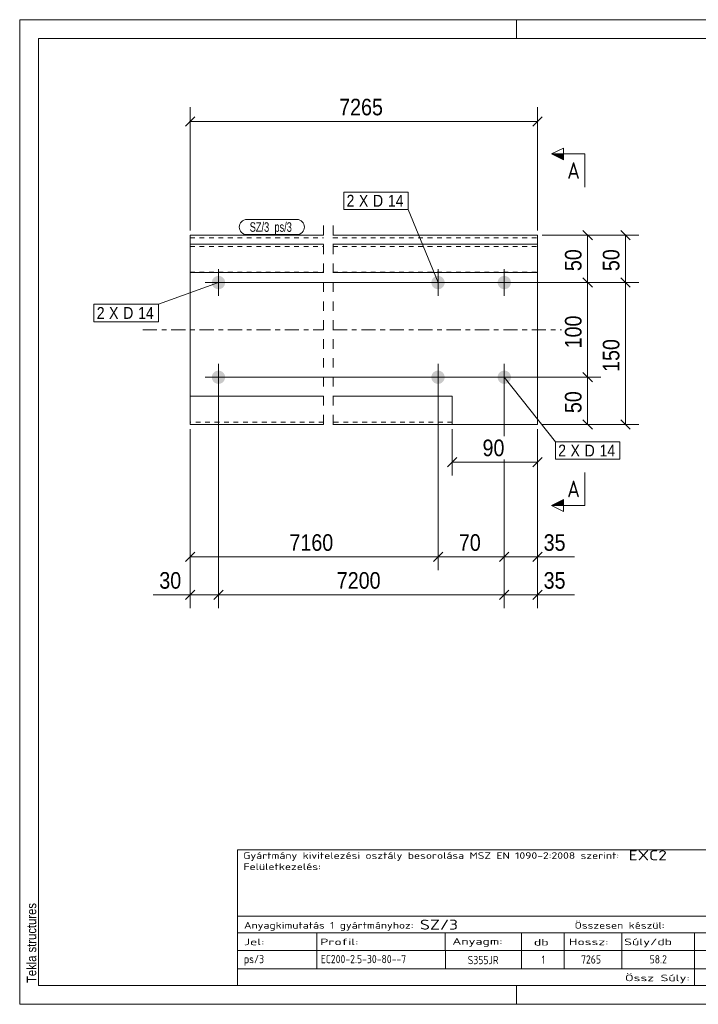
# Model space of a CAD drawing. Header units: millimetres. Extents: x 1 to 296, y 1 to 209.
# Tile 1 of 2: x 1 to 144, y 1 to 209. Entities that reach past the tile are written whole.
import ezdxf

# ---------------------------------------------------------------- set-up
doc = ezdxf.new("R2010")
doc.units = ezdxf.units.MM
for name, pattern in [('XKITLINE00', [0]), ('XKITLINE01', [4, 1, -1, 1, -1]), ('XKITLINE02', [4, 2, -2]), ('XKITLINE03', [6, 3, -1, 1, -1]), ('XKITLINE04', [3, 0.5, -0.5, 0.5, -0.5, 0.5, -0.5])]:
    doc.linetypes.add(name, pattern=pattern)
for name, color, linetype, lineweight in [('Bemassung', 1, 'Continuous', 0), ('Schnitt', 6, 'Continuous', 0), ('Schrauben', 7, 'Continuous', 0), ('Schraubenbezeichnung', 5, 'Continuous', 0), ('Teil', 7, 'Continuous', 0), ('Text', 5, 'Continuous', 0), ('Ueberschrift', 7, 'Continuous', 0), ('Zeichnungsrahmen', 3, 'Continuous', 0)]:
    doc.layers.add(name, color=color, linetype=linetype, lineweight=lineweight)
doc.styles.add('ARIAL', font='ARIAL.TTF')
doc.styles.add('ARIAL_NARROW', font='ARIALN.TTF')
doc.styles.add('ISOCPEUR', font='ISOCPEUR.TTF')

msp = doc.modelspace()

# ---------------------------------------------------------------- hatches: boundary and pattern name
at = {"layer": 'Schnitt'}
for points in [[(115.89, 179.38), (113.39, 180.63), (115.89, 180.63)], [(115.89, 106.37), (113.39, 106.37), (115.89, 107.62)]]:
    msp.add_hatch(color=256, dxfattribs=at).paths.add_polyline_path(points, flags=17)
at = {"layer": 'Schrauben'}
for points in [[(41.6, 153.5), (41.6, 153.54), (41.6, 153.57), (41.61, 153.6), (41.61, 153.64), (41.62, 153.67), (41.62, 153.71), (41.63, 153.74), (41.63, 153.77), (41.64, 153.81), (41.65, 153.84), (41.66, 153.87), (41.67, 153.91), (41.68, 153.94), (41.69, 153.97), (41.71, 154), (41.72, 154.03), (41.73, 154.07), (41.75, 154.1), (41.77, 154.13), (41.78, 154.16), (41.8, 154.19), (41.82, 154.22), (41.84, 154.24), (41.86, 154.27), (41.88, 154.3), (41.9, 154.33), (41.92, 154.36), (41.94, 154.38), (41.96, 154.41), (41.99, 154.43), (42.01, 154.46), (42.03, 154.48), (42.06, 154.5), (42.09, 154.53), (42.11, 154.55), (42.14, 154.57), (42.17, 154.59), (42.19, 154.61), (42.22, 154.63), (42.25, 154.65), (42.28, 154.67), (42.31, 154.68), (42.34, 154.7), (42.37, 154.72), (42.4, 154.73), (42.43, 154.75), (42.46, 154.76), (42.5, 154.77), (42.53, 154.79), (42.56, 154.8), (42.59, 154.81), (42.63, 154.82), (42.66, 154.82), (42.69, 154.83), (42.73, 154.84), (42.76, 154.85), (42.79, 154.85), (42.83, 154.86), (42.86, 154.86), (42.9, 154.86), (42.93, 154.87), (42.97, 154.87), (43, 154.87), (43.03, 154.87), (43.07, 154.87), (43.1, 154.86), (43.14, 154.86), (43.17, 154.86), (43.21, 154.85), (43.24, 154.85), (43.27, 154.84), (43.31, 154.83), (43.34, 154.82), (43.37, 154.82), (43.41, 154.81), (43.44, 154.8), (43.47, 154.79), (43.5, 154.77), (43.54, 154.76), (43.57, 154.75), (43.6, 154.73), (43.63, 154.72), (43.66, 154.7), (43.69, 154.68), (43.72, 154.67), (43.75, 154.65), (43.78, 154.63), (43.81, 154.61), (43.83, 154.59), (43.86, 154.57), (43.89, 154.55), (43.91, 154.53), (43.94, 154.5), (43.97, 154.48), (43.99, 154.46), (44.01, 154.43), (44.04, 154.41), (44.06, 154.38), (44.08, 154.36), (44.1, 154.33), (44.12, 154.3), (44.14, 154.27), (44.16, 154.24), (44.18, 154.22), (44.2, 154.19), (44.22, 154.16), (44.23, 154.13), (44.25, 154.1), (44.27, 154.07), (44.28, 154.03), (44.29, 154), (44.31, 153.97), (44.32, 153.94), (44.33, 153.91), (44.34, 153.87), (44.35, 153.84), (44.36, 153.81), (44.37, 153.77), (44.37, 153.74), (44.38, 153.71), (44.38, 153.67), (44.39, 153.64), (44.39, 153.6), (44.4, 153.57), (44.4, 153.54), (44.4, 153.5), (44.4, 153.47), (44.4, 153.43), (44.4, 153.4), (44.4, 153.36), (44.39, 153.33), (44.39, 153.3), (44.38, 153.26), (44.38, 153.23), (44.37, 153.19), (44.37, 153.16), (44.36, 153.13), (44.35, 153.09), (44.34, 153.06), (44.33, 153.03), (44.32, 153), (44.31, 152.96), (44.29, 152.93), (44.28, 152.9), (44.27, 152.87), (44.25, 152.84), (44.23, 152.81), (44.22, 152.78), (44.2, 152.75), (44.18, 152.72), (44.16, 152.69), (44.14, 152.66), (44.12, 152.63), (44.1, 152.61), (44.08, 152.58), (44.06, 152.55), (44.04, 152.53), (44.01, 152.5), (43.99, 152.48), (43.97, 152.45), (43.94, 152.43), (43.91, 152.41), (43.89, 152.38), (43.86, 152.36), (43.83, 152.34), (43.81, 152.32), (43.78, 152.3), (43.75, 152.28), (43.72, 152.27), (43.69, 152.25), (43.66, 152.23), (43.63, 152.22), (43.6, 152.2), (43.57, 152.19), (43.54, 152.17), (43.5, 152.16), (43.47, 152.15), (43.44, 152.14), (43.41, 152.13), (43.37, 152.12), (43.34, 152.11), (43.31, 152.1), (43.27, 152.09), (43.24, 152.09), (43.21, 152.08), (43.17, 152.08), (43.14, 152.07), (43.1, 152.07), (43.07, 152.07), (43.03, 152.07), (43, 152.07), (42.97, 152.07), (42.93, 152.07), (42.9, 152.07), (42.86, 152.07), (42.83, 152.08), (42.79, 152.08), (42.76, 152.09), (42.73, 152.09), (42.69, 152.1), (42.66, 152.11), (42.63, 152.12), (42.59, 152.13), (42.56, 152.14), (42.53, 152.15), (42.5, 152.16), (42.46, 152.17), (42.43, 152.19), (42.4, 152.2), (42.37, 152.22), (42.34, 152.23), (42.31, 152.25), (42.28, 152.27), (42.25, 152.28), (42.22, 152.3), (42.19, 152.32), (42.17, 152.34), (42.14, 152.36), (42.11, 152.38), (42.09, 152.41), (42.06, 152.43), (42.03, 152.45), (42.01, 152.48), (41.99, 152.5), (41.96, 152.53), (41.94, 152.55), (41.92, 152.58), (41.9, 152.61), (41.88, 152.63), (41.86, 152.66), (41.84, 152.69), (41.82, 152.72), (41.8, 152.75), (41.78, 152.78), (41.77, 152.81), (41.75, 152.84), (41.73, 152.87), (41.72, 152.9), (41.71, 152.93), (41.69, 152.96), (41.68, 153), (41.67, 153.03), (41.66, 153.06), (41.65, 153.09), (41.64, 153.13), (41.63, 153.16), (41.63, 153.19), (41.62, 153.23), (41.62, 153.26), (41.61, 153.3), (41.61, 153.33), (41.6, 153.36), (41.6, 153.4), (41.6, 153.43), (41.6, 153.47)], [(87.99, 153.5), (87.99, 153.54), (87.99, 153.57), (87.99, 153.6), (88, 153.64), (88, 153.67), (88.01, 153.71), (88.01, 153.74), (88.02, 153.77), (88.03, 153.81), (88.04, 153.84), (88.05, 153.87), (88.06, 153.91), (88.07, 153.94), (88.08, 153.97), (88.09, 154), (88.11, 154.03), (88.12, 154.07), (88.14, 154.1), (88.15, 154.13), (88.17, 154.16), (88.19, 154.19), (88.21, 154.22), (88.22, 154.24), (88.24, 154.27), (88.26, 154.3), (88.28, 154.33), (88.31, 154.36), (88.33, 154.38), (88.35, 154.41), (88.37, 154.43), (88.4, 154.46), (88.42, 154.48), (88.45, 154.5), (88.47, 154.53), (88.5, 154.55), (88.53, 154.57), (88.55, 154.59), (88.58, 154.61), (88.61, 154.63), (88.64, 154.65), (88.67, 154.67), (88.7, 154.68), (88.73, 154.7), (88.76, 154.72), (88.79, 154.73), (88.82, 154.75), (88.85, 154.76), (88.88, 154.77), (88.92, 154.79), (88.95, 154.8), (88.98, 154.81), (89.01, 154.82), (89.05, 154.82), (89.08, 154.83), (89.11, 154.84), (89.15, 154.85), (89.18, 154.85), (89.22, 154.86), (89.25, 154.86), (89.28, 154.86), (89.32, 154.87), (89.35, 154.87), (89.39, 154.87), (89.42, 154.87), (89.46, 154.87), (89.49, 154.86), (89.53, 154.86), (89.56, 154.86), (89.59, 154.85), (89.63, 154.85), (89.66, 154.84), (89.69, 154.83), (89.73, 154.82), (89.76, 154.82), (89.79, 154.81), (89.83, 154.8), (89.86, 154.79), (89.89, 154.77), (89.92, 154.76), (89.96, 154.75), (89.99, 154.73), (90.02, 154.72), (90.05, 154.7), (90.08, 154.68), (90.11, 154.67), (90.14, 154.65), (90.17, 154.63), (90.19, 154.61), (90.22, 154.59), (90.25, 154.57), (90.28, 154.55), (90.3, 154.53), (90.33, 154.5), (90.35, 154.48), (90.38, 154.46), (90.4, 154.43), (90.43, 154.41), (90.45, 154.38), (90.47, 154.36), (90.49, 154.33), (90.51, 154.3), (90.53, 154.27), (90.55, 154.24), (90.57, 154.22), (90.59, 154.19), (90.61, 154.16), (90.62, 154.13), (90.64, 154.1), (90.65, 154.07), (90.67, 154.03), (90.68, 154), (90.69, 153.97), (90.71, 153.94), (90.72, 153.91), (90.73, 153.87), (90.74, 153.84), (90.75, 153.81), (90.75, 153.77), (90.76, 153.74), (90.77, 153.71), (90.77, 153.67), (90.78, 153.64), (90.78, 153.6), (90.78, 153.57), (90.79, 153.54), (90.79, 153.5), (90.79, 153.47), (90.79, 153.43), (90.79, 153.4), (90.78, 153.36), (90.78, 153.33), (90.78, 153.3), (90.77, 153.26), (90.77, 153.23), (90.76, 153.19), (90.75, 153.16), (90.75, 153.13), (90.74, 153.09), (90.73, 153.06), (90.72, 153.03), (90.71, 153), (90.69, 152.96), (90.68, 152.93), (90.67, 152.9), (90.65, 152.87), (90.64, 152.84), (90.62, 152.81), (90.61, 152.78), (90.59, 152.75), (90.57, 152.72), (90.55, 152.69), (90.53, 152.66), (90.51, 152.63), (90.49, 152.61), (90.47, 152.58), (90.45, 152.55), (90.43, 152.53), (90.4, 152.5), (90.38, 152.48), (90.35, 152.45), (90.33, 152.43), (90.3, 152.41), (90.28, 152.38), (90.25, 152.36), (90.22, 152.34), (90.19, 152.32), (90.17, 152.3), (90.14, 152.28), (90.11, 152.27), (90.08, 152.25), (90.05, 152.23), (90.02, 152.22), (89.99, 152.2), (89.96, 152.19), (89.92, 152.17), (89.89, 152.16), (89.86, 152.15), (89.83, 152.14), (89.79, 152.13), (89.76, 152.12), (89.73, 152.11), (89.69, 152.1), (89.66, 152.09), (89.63, 152.09), (89.59, 152.08), (89.56, 152.08), (89.53, 152.07), (89.49, 152.07), (89.46, 152.07), (89.42, 152.07), (89.39, 152.07), (89.35, 152.07), (89.32, 152.07), (89.28, 152.07), (89.25, 152.07), (89.22, 152.08), (89.18, 152.08), (89.15, 152.09), (89.11, 152.09), (89.08, 152.1), (89.05, 152.11), (89.01, 152.12), (88.98, 152.13), (88.95, 152.14), (88.92, 152.15), (88.88, 152.16), (88.85, 152.17), (88.82, 152.19), (88.79, 152.2), (88.76, 152.22), (88.73, 152.23), (88.7, 152.25), (88.67, 152.27), (88.64, 152.28), (88.61, 152.3), (88.58, 152.32), (88.55, 152.34), (88.53, 152.36), (88.5, 152.38), (88.47, 152.41), (88.45, 152.43), (88.42, 152.45), (88.4, 152.48), (88.37, 152.5), (88.35, 152.53), (88.33, 152.55), (88.31, 152.58), (88.28, 152.61), (88.26, 152.63), (88.24, 152.66), (88.22, 152.69), (88.21, 152.72), (88.19, 152.75), (88.17, 152.78), (88.15, 152.81), (88.14, 152.84), (88.12, 152.87), (88.11, 152.9), (88.09, 152.93), (88.08, 152.96), (88.07, 153), (88.06, 153.03), (88.05, 153.06), (88.04, 153.09), (88.03, 153.13), (88.02, 153.16), (88.01, 153.19), (88.01, 153.23), (88, 153.26), (88, 153.3), (87.99, 153.33), (87.99, 153.36), (87.99, 153.4), (87.99, 153.43), (87.99, 153.47)], [(101.99, 153.5), (101.99, 153.54), (101.99, 153.57), (101.99, 153.6), (102, 153.64), (102, 153.67), (102.01, 153.71), (102.01, 153.74), (102.02, 153.77), (102.03, 153.81), (102.04, 153.84), (102.05, 153.87), (102.06, 153.91), (102.07, 153.94), (102.08, 153.97), (102.09, 154), (102.11, 154.03), (102.12, 154.07), (102.14, 154.1), (102.15, 154.13), (102.17, 154.16), (102.19, 154.19), (102.21, 154.22), (102.22, 154.24), (102.24, 154.27), (102.26, 154.3), (102.28, 154.33), (102.31, 154.36), (102.33, 154.38), (102.35, 154.41), (102.37, 154.43), (102.4, 154.46), (102.42, 154.48), (102.45, 154.5), (102.47, 154.53), (102.5, 154.55), (102.53, 154.57), (102.55, 154.59), (102.58, 154.61), (102.61, 154.63), (102.64, 154.65), (102.67, 154.67), (102.7, 154.68), (102.73, 154.7), (102.76, 154.72), (102.79, 154.73), (102.82, 154.75), (102.85, 154.76), (102.88, 154.77), (102.92, 154.79), (102.95, 154.8), (102.98, 154.81), (103.01, 154.82), (103.05, 154.82), (103.08, 154.83), (103.11, 154.84), (103.15, 154.85), (103.18, 154.85), (103.22, 154.86), (103.25, 154.86), (103.28, 154.86), (103.32, 154.87), (103.35, 154.87), (103.39, 154.87), (103.42, 154.87), (103.46, 154.87), (103.49, 154.86), (103.53, 154.86), (103.56, 154.86), (103.59, 154.85), (103.63, 154.85), (103.66, 154.84), (103.69, 154.83), (103.73, 154.82), (103.76, 154.82), (103.79, 154.81), (103.83, 154.8), (103.86, 154.79), (103.89, 154.77), (103.92, 154.76), (103.96, 154.75), (103.99, 154.73), (104.02, 154.72), (104.05, 154.7), (104.08, 154.68), (104.11, 154.67), (104.14, 154.65), (104.17, 154.63), (104.19, 154.61), (104.22, 154.59), (104.25, 154.57), (104.28, 154.55), (104.3, 154.53), (104.33, 154.5), (104.35, 154.48), (104.38, 154.46), (104.4, 154.43), (104.43, 154.41), (104.45, 154.38), (104.47, 154.36), (104.49, 154.33), (104.51, 154.3), (104.53, 154.27), (104.55, 154.24), (104.57, 154.22), (104.59, 154.19), (104.61, 154.16), (104.62, 154.13), (104.64, 154.1), (104.65, 154.07), (104.67, 154.03), (104.68, 154), (104.69, 153.97), (104.71, 153.94), (104.72, 153.91), (104.73, 153.87), (104.74, 153.84), (104.75, 153.81), (104.75, 153.77), (104.76, 153.74), (104.77, 153.71), (104.77, 153.67), (104.78, 153.64), (104.78, 153.6), (104.78, 153.57), (104.79, 153.54), (104.79, 153.5), (104.79, 153.47), (104.79, 153.43), (104.79, 153.4), (104.78, 153.36), (104.78, 153.33), (104.78, 153.3), (104.77, 153.26), (104.77, 153.23), (104.76, 153.19), (104.75, 153.16), (104.75, 153.13), (104.74, 153.09), (104.73, 153.06), (104.72, 153.03), (104.71, 153), (104.69, 152.96), (104.68, 152.93), (104.67, 152.9), (104.65, 152.87), (104.64, 152.84), (104.62, 152.81), (104.61, 152.78), (104.59, 152.75), (104.57, 152.72), (104.55, 152.69), (104.53, 152.66), (104.51, 152.63), (104.49, 152.61), (104.47, 152.58), (104.45, 152.55), (104.43, 152.53), (104.4, 152.5), (104.38, 152.48), (104.35, 152.45), (104.33, 152.43), (104.3, 152.41), (104.28, 152.38), (104.25, 152.36), (104.22, 152.34), (104.19, 152.32), (104.17, 152.3), (104.14, 152.28), (104.11, 152.27), (104.08, 152.25), (104.05, 152.23), (104.02, 152.22), (103.99, 152.2), (103.96, 152.19), (103.92, 152.17), (103.89, 152.16), (103.86, 152.15), (103.83, 152.14), (103.79, 152.13), (103.76, 152.12), (103.73, 152.11), (103.69, 152.1), (103.66, 152.09), (103.63, 152.09), (103.59, 152.08), (103.56, 152.08), (103.53, 152.07), (103.49, 152.07), (103.46, 152.07), (103.42, 152.07), (103.39, 152.07), (103.35, 152.07), (103.32, 152.07), (103.28, 152.07), (103.25, 152.07), (103.22, 152.08), (103.18, 152.08), (103.15, 152.09), (103.11, 152.09), (103.08, 152.1), (103.05, 152.11), (103.01, 152.12), (102.98, 152.13), (102.95, 152.14), (102.92, 152.15), (102.88, 152.16), (102.85, 152.17), (102.82, 152.19), (102.79, 152.2), (102.76, 152.22), (102.73, 152.23), (102.7, 152.25), (102.67, 152.27), (102.64, 152.28), (102.61, 152.3), (102.58, 152.32), (102.55, 152.34), (102.53, 152.36), (102.5, 152.38), (102.47, 152.41), (102.45, 152.43), (102.42, 152.45), (102.4, 152.48), (102.37, 152.5), (102.35, 152.53), (102.33, 152.55), (102.31, 152.58), (102.28, 152.61), (102.26, 152.63), (102.24, 152.66), (102.22, 152.69), (102.21, 152.72), (102.19, 152.75), (102.17, 152.78), (102.15, 152.81), (102.14, 152.84), (102.12, 152.87), (102.11, 152.9), (102.09, 152.93), (102.08, 152.96), (102.07, 153), (102.06, 153.03), (102.05, 153.06), (102.04, 153.09), (102.03, 153.13), (102.02, 153.16), (102.01, 153.19), (102.01, 153.23), (102, 153.26), (102, 153.3), (101.99, 153.33), (101.99, 153.36), (101.99, 153.4), (101.99, 153.43), (101.99, 153.47)], [(41.6, 133.5), (41.6, 133.54), (41.6, 133.57), (41.61, 133.6), (41.61, 133.64), (41.62, 133.67), (41.62, 133.71), (41.63, 133.74), (41.63, 133.77), (41.64, 133.81), (41.65, 133.84), (41.66, 133.87), (41.67, 133.91), (41.68, 133.94), (41.69, 133.97), (41.71, 134), (41.72, 134.03), (41.73, 134.07), (41.75, 134.1), (41.77, 134.13), (41.78, 134.16), (41.8, 134.19), (41.82, 134.22), (41.84, 134.24), (41.86, 134.27), (41.88, 134.3), (41.9, 134.33), (41.92, 134.36), (41.94, 134.38), (41.96, 134.41), (41.99, 134.43), (42.01, 134.46), (42.03, 134.48), (42.06, 134.5), (42.09, 134.53), (42.11, 134.55), (42.14, 134.57), (42.17, 134.59), (42.19, 134.61), (42.22, 134.63), (42.25, 134.65), (42.28, 134.67), (42.31, 134.68), (42.34, 134.7), (42.37, 134.72), (42.4, 134.73), (42.43, 134.75), (42.46, 134.76), (42.5, 134.77), (42.53, 134.79), (42.56, 134.8), (42.59, 134.81), (42.63, 134.82), (42.66, 134.82), (42.69, 134.83), (42.73, 134.84), (42.76, 134.85), (42.79, 134.85), (42.83, 134.86), (42.86, 134.86), (42.9, 134.86), (42.93, 134.87), (42.97, 134.87), (43, 134.87), (43.03, 134.87), (43.07, 134.87), (43.1, 134.86), (43.14, 134.86), (43.17, 134.86), (43.21, 134.85), (43.24, 134.85), (43.27, 134.84), (43.31, 134.83), (43.34, 134.82), (43.37, 134.82), (43.41, 134.81), (43.44, 134.8), (43.47, 134.79), (43.5, 134.77), (43.54, 134.76), (43.57, 134.75), (43.6, 134.73), (43.63, 134.72), (43.66, 134.7), (43.69, 134.68), (43.72, 134.67), (43.75, 134.65), (43.78, 134.63), (43.81, 134.61), (43.83, 134.59), (43.86, 134.57), (43.89, 134.55), (43.91, 134.53), (43.94, 134.5), (43.97, 134.48), (43.99, 134.46), (44.01, 134.43), (44.04, 134.41), (44.06, 134.38), (44.08, 134.36), (44.1, 134.33), (44.12, 134.3), (44.14, 134.27), (44.16, 134.24), (44.18, 134.22), (44.2, 134.19), (44.22, 134.16), (44.23, 134.13), (44.25, 134.1), (44.27, 134.07), (44.28, 134.03), (44.29, 134), (44.31, 133.97), (44.32, 133.94), (44.33, 133.91), (44.34, 133.87), (44.35, 133.84), (44.36, 133.81), (44.37, 133.77), (44.37, 133.74), (44.38, 133.71), (44.38, 133.67), (44.39, 133.64), (44.39, 133.6), (44.4, 133.57), (44.4, 133.54), (44.4, 133.5), (44.4, 133.47), (44.4, 133.43), (44.4, 133.4), (44.4, 133.36), (44.39, 133.33), (44.39, 133.3), (44.38, 133.26), (44.38, 133.23), (44.37, 133.19), (44.37, 133.16), (44.36, 133.13), (44.35, 133.09), (44.34, 133.06), (44.33, 133.03), (44.32, 133), (44.31, 132.96), (44.29, 132.93), (44.28, 132.9), (44.27, 132.87), (44.25, 132.84), (44.23, 132.81), (44.22, 132.78), (44.2, 132.75), (44.18, 132.72), (44.16, 132.69), (44.14, 132.66), (44.12, 132.63), (44.1, 132.61), (44.08, 132.58), (44.06, 132.55), (44.04, 132.53), (44.01, 132.5), (43.99, 132.48), (43.97, 132.45), (43.94, 132.43), (43.91, 132.41), (43.89, 132.38), (43.86, 132.36), (43.83, 132.34), (43.81, 132.32), (43.78, 132.3), (43.75, 132.28), (43.72, 132.27), (43.69, 132.25), (43.66, 132.23), (43.63, 132.22), (43.6, 132.2), (43.57, 132.19), (43.54, 132.17), (43.5, 132.16), (43.47, 132.15), (43.44, 132.14), (43.41, 132.13), (43.37, 132.12), (43.34, 132.11), (43.31, 132.1), (43.27, 132.09), (43.24, 132.09), (43.21, 132.08), (43.17, 132.08), (43.14, 132.07), (43.1, 132.07), (43.07, 132.07), (43.03, 132.07), (43, 132.07), (42.97, 132.07), (42.93, 132.07), (42.9, 132.07), (42.86, 132.07), (42.83, 132.08), (42.79, 132.08), (42.76, 132.09), (42.73, 132.09), (42.69, 132.1), (42.66, 132.11), (42.63, 132.12), (42.59, 132.13), (42.56, 132.14), (42.53, 132.15), (42.5, 132.16), (42.46, 132.17), (42.43, 132.19), (42.4, 132.2), (42.37, 132.22), (42.34, 132.23), (42.31, 132.25), (42.28, 132.27), (42.25, 132.28), (42.22, 132.3), (42.19, 132.32), (42.17, 132.34), (42.14, 132.36), (42.11, 132.38), (42.09, 132.41), (42.06, 132.43), (42.03, 132.45), (42.01, 132.48), (41.99, 132.5), (41.96, 132.53), (41.94, 132.55), (41.92, 132.58), (41.9, 132.61), (41.88, 132.63), (41.86, 132.66), (41.84, 132.69), (41.82, 132.72), (41.8, 132.75), (41.78, 132.78), (41.77, 132.81), (41.75, 132.84), (41.73, 132.87), (41.72, 132.9), (41.71, 132.93), (41.69, 132.96), (41.68, 133), (41.67, 133.03), (41.66, 133.06), (41.65, 133.09), (41.64, 133.13), (41.63, 133.16), (41.63, 133.19), (41.62, 133.23), (41.62, 133.26), (41.61, 133.3), (41.61, 133.33), (41.6, 133.36), (41.6, 133.4), (41.6, 133.43), (41.6, 133.47)], [(87.99, 133.5), (87.99, 133.54), (87.99, 133.57), (87.99, 133.6), (88, 133.64), (88, 133.67), (88.01, 133.71), (88.01, 133.74), (88.02, 133.77), (88.03, 133.81), (88.04, 133.84), (88.05, 133.87), (88.06, 133.91), (88.07, 133.94), (88.08, 133.97), (88.09, 134), (88.11, 134.03), (88.12, 134.07), (88.14, 134.1), (88.15, 134.13), (88.17, 134.16), (88.19, 134.19), (88.21, 134.22), (88.22, 134.24), (88.24, 134.27), (88.26, 134.3), (88.28, 134.33), (88.31, 134.36), (88.33, 134.38), (88.35, 134.41), (88.37, 134.43), (88.4, 134.46), (88.42, 134.48), (88.45, 134.5), (88.47, 134.53), (88.5, 134.55), (88.53, 134.57), (88.55, 134.59), (88.58, 134.61), (88.61, 134.63), (88.64, 134.65), (88.67, 134.67), (88.7, 134.68), (88.73, 134.7), (88.76, 134.72), (88.79, 134.73), (88.82, 134.75), (88.85, 134.76), (88.88, 134.77), (88.92, 134.79), (88.95, 134.8), (88.98, 134.81), (89.01, 134.82), (89.05, 134.82), (89.08, 134.83), (89.11, 134.84), (89.15, 134.85), (89.18, 134.85), (89.22, 134.86), (89.25, 134.86), (89.28, 134.86), (89.32, 134.87), (89.35, 134.87), (89.39, 134.87), (89.42, 134.87), (89.46, 134.87), (89.49, 134.86), (89.53, 134.86), (89.56, 134.86), (89.59, 134.85), (89.63, 134.85), (89.66, 134.84), (89.69, 134.83), (89.73, 134.82), (89.76, 134.82), (89.79, 134.81), (89.83, 134.8), (89.86, 134.79), (89.89, 134.77), (89.92, 134.76), (89.96, 134.75), (89.99, 134.73), (90.02, 134.72), (90.05, 134.7), (90.08, 134.68), (90.11, 134.67), (90.14, 134.65), (90.17, 134.63), (90.19, 134.61), (90.22, 134.59), (90.25, 134.57), (90.28, 134.55), (90.3, 134.53), (90.33, 134.5), (90.35, 134.48), (90.38, 134.46), (90.4, 134.43), (90.43, 134.41), (90.45, 134.38), (90.47, 134.36), (90.49, 134.33), (90.51, 134.3), (90.53, 134.27), (90.55, 134.24), (90.57, 134.22), (90.59, 134.19), (90.61, 134.16), (90.62, 134.13), (90.64, 134.1), (90.65, 134.07), (90.67, 134.03), (90.68, 134), (90.69, 133.97), (90.71, 133.94), (90.72, 133.91), (90.73, 133.87), (90.74, 133.84), (90.75, 133.81), (90.75, 133.77), (90.76, 133.74), (90.77, 133.71), (90.77, 133.67), (90.78, 133.64), (90.78, 133.6), (90.78, 133.57), (90.79, 133.54), (90.79, 133.5), (90.79, 133.47), (90.79, 133.43), (90.79, 133.4), (90.78, 133.36), (90.78, 133.33), (90.78, 133.3), (90.77, 133.26), (90.77, 133.23), (90.76, 133.19), (90.75, 133.16), (90.75, 133.13), (90.74, 133.09), (90.73, 133.06), (90.72, 133.03), (90.71, 133), (90.69, 132.96), (90.68, 132.93), (90.67, 132.9), (90.65, 132.87), (90.64, 132.84), (90.62, 132.81), (90.61, 132.78), (90.59, 132.75), (90.57, 132.72), (90.55, 132.69), (90.53, 132.66), (90.51, 132.63), (90.49, 132.61), (90.47, 132.58), (90.45, 132.55), (90.43, 132.53), (90.4, 132.5), (90.38, 132.48), (90.35, 132.45), (90.33, 132.43), (90.3, 132.41), (90.28, 132.38), (90.25, 132.36), (90.22, 132.34), (90.19, 132.32), (90.17, 132.3), (90.14, 132.28), (90.11, 132.27), (90.08, 132.25), (90.05, 132.23), (90.02, 132.22), (89.99, 132.2), (89.96, 132.19), (89.92, 132.17), (89.89, 132.16), (89.86, 132.15), (89.83, 132.14), (89.79, 132.13), (89.76, 132.12), (89.73, 132.11), (89.69, 132.1), (89.66, 132.09), (89.63, 132.09), (89.59, 132.08), (89.56, 132.08), (89.53, 132.07), (89.49, 132.07), (89.46, 132.07), (89.42, 132.07), (89.39, 132.07), (89.35, 132.07), (89.32, 132.07), (89.28, 132.07), (89.25, 132.07), (89.22, 132.08), (89.18, 132.08), (89.15, 132.09), (89.11, 132.09), (89.08, 132.1), (89.05, 132.11), (89.01, 132.12), (88.98, 132.13), (88.95, 132.14), (88.92, 132.15), (88.88, 132.16), (88.85, 132.17), (88.82, 132.19), (88.79, 132.2), (88.76, 132.22), (88.73, 132.23), (88.7, 132.25), (88.67, 132.27), (88.64, 132.28), (88.61, 132.3), (88.58, 132.32), (88.55, 132.34), (88.53, 132.36), (88.5, 132.38), (88.47, 132.41), (88.45, 132.43), (88.42, 132.45), (88.4, 132.48), (88.37, 132.5), (88.35, 132.53), (88.33, 132.55), (88.31, 132.58), (88.28, 132.61), (88.26, 132.63), (88.24, 132.66), (88.22, 132.69), (88.21, 132.72), (88.19, 132.75), (88.17, 132.78), (88.15, 132.81), (88.14, 132.84), (88.12, 132.87), (88.11, 132.9), (88.09, 132.93), (88.08, 132.96), (88.07, 133), (88.06, 133.03), (88.05, 133.06), (88.04, 133.09), (88.03, 133.13), (88.02, 133.16), (88.01, 133.19), (88.01, 133.23), (88, 133.26), (88, 133.3), (87.99, 133.33), (87.99, 133.36), (87.99, 133.4), (87.99, 133.43), (87.99, 133.47)], [(101.99, 133.5), (101.99, 133.54), (101.99, 133.57), (101.99, 133.6), (102, 133.64), (102, 133.67), (102.01, 133.71), (102.01, 133.74), (102.02, 133.77), (102.03, 133.81), (102.04, 133.84), (102.05, 133.87), (102.06, 133.91), (102.07, 133.94), (102.08, 133.97), (102.09, 134), (102.11, 134.03), (102.12, 134.07), (102.14, 134.1), (102.15, 134.13), (102.17, 134.16), (102.19, 134.19), (102.21, 134.22), (102.22, 134.24), (102.24, 134.27), (102.26, 134.3), (102.28, 134.33), (102.31, 134.36), (102.33, 134.38), (102.35, 134.41), (102.37, 134.43), (102.4, 134.46), (102.42, 134.48), (102.45, 134.5), (102.47, 134.53), (102.5, 134.55), (102.53, 134.57), (102.55, 134.59), (102.58, 134.61), (102.61, 134.63), (102.64, 134.65), (102.67, 134.67), (102.7, 134.68), (102.73, 134.7), (102.76, 134.72), (102.79, 134.73), (102.82, 134.75), (102.85, 134.76), (102.88, 134.77), (102.92, 134.79), (102.95, 134.8), (102.98, 134.81), (103.01, 134.82), (103.05, 134.82), (103.08, 134.83), (103.11, 134.84), (103.15, 134.85), (103.18, 134.85), (103.22, 134.86), (103.25, 134.86), (103.28, 134.86), (103.32, 134.87), (103.35, 134.87), (103.39, 134.87), (103.42, 134.87), (103.46, 134.87), (103.49, 134.86), (103.53, 134.86), (103.56, 134.86), (103.59, 134.85), (103.63, 134.85), (103.66, 134.84), (103.69, 134.83), (103.73, 134.82), (103.76, 134.82), (103.79, 134.81), (103.83, 134.8), (103.86, 134.79), (103.89, 134.77), (103.92, 134.76), (103.96, 134.75), (103.99, 134.73), (104.02, 134.72), (104.05, 134.7), (104.08, 134.68), (104.11, 134.67), (104.14, 134.65), (104.17, 134.63), (104.19, 134.61), (104.22, 134.59), (104.25, 134.57), (104.28, 134.55), (104.3, 134.53), (104.33, 134.5), (104.35, 134.48), (104.38, 134.46), (104.4, 134.43), (104.43, 134.41), (104.45, 134.38), (104.47, 134.36), (104.49, 134.33), (104.51, 134.3), (104.53, 134.27), (104.55, 134.24), (104.57, 134.22), (104.59, 134.19), (104.61, 134.16), (104.62, 134.13), (104.64, 134.1), (104.65, 134.07), (104.67, 134.03), (104.68, 134), (104.69, 133.97), (104.71, 133.94), (104.72, 133.91), (104.73, 133.87), (104.74, 133.84), (104.75, 133.81), (104.75, 133.77), (104.76, 133.74), (104.77, 133.71), (104.77, 133.67), (104.78, 133.64), (104.78, 133.6), (104.78, 133.57), (104.79, 133.54), (104.79, 133.5), (104.79, 133.47), (104.79, 133.43), (104.79, 133.4), (104.78, 133.36), (104.78, 133.33), (104.78, 133.3), (104.77, 133.26), (104.77, 133.23), (104.76, 133.19), (104.75, 133.16), (104.75, 133.13), (104.74, 133.09), (104.73, 133.06), (104.72, 133.03), (104.71, 133), (104.69, 132.96), (104.68, 132.93), (104.67, 132.9), (104.65, 132.87), (104.64, 132.84), (104.62, 132.81), (104.61, 132.78), (104.59, 132.75), (104.57, 132.72), (104.55, 132.69), (104.53, 132.66), (104.51, 132.63), (104.49, 132.61), (104.47, 132.58), (104.45, 132.55), (104.43, 132.53), (104.4, 132.5), (104.38, 132.48), (104.35, 132.45), (104.33, 132.43), (104.3, 132.41), (104.28, 132.38), (104.25, 132.36), (104.22, 132.34), (104.19, 132.32), (104.17, 132.3), (104.14, 132.28), (104.11, 132.27), (104.08, 132.25), (104.05, 132.23), (104.02, 132.22), (103.99, 132.2), (103.96, 132.19), (103.92, 132.17), (103.89, 132.16), (103.86, 132.15), (103.83, 132.14), (103.79, 132.13), (103.76, 132.12), (103.73, 132.11), (103.69, 132.1), (103.66, 132.09), (103.63, 132.09), (103.59, 132.08), (103.56, 132.08), (103.53, 132.07), (103.49, 132.07), (103.46, 132.07), (103.42, 132.07), (103.39, 132.07), (103.35, 132.07), (103.32, 132.07), (103.28, 132.07), (103.25, 132.07), (103.22, 132.08), (103.18, 132.08), (103.15, 132.09), (103.11, 132.09), (103.08, 132.1), (103.05, 132.11), (103.01, 132.12), (102.98, 132.13), (102.95, 132.14), (102.92, 132.15), (102.88, 132.16), (102.85, 132.17), (102.82, 132.19), (102.79, 132.2), (102.76, 132.22), (102.73, 132.23), (102.7, 132.25), (102.67, 132.27), (102.64, 132.28), (102.61, 132.3), (102.58, 132.32), (102.55, 132.34), (102.53, 132.36), (102.5, 132.38), (102.47, 132.41), (102.45, 132.43), (102.42, 132.45), (102.4, 132.48), (102.37, 132.5), (102.35, 132.53), (102.33, 132.55), (102.31, 132.58), (102.28, 132.61), (102.26, 132.63), (102.24, 132.66), (102.22, 132.69), (102.21, 132.72), (102.19, 132.75), (102.17, 132.78), (102.15, 132.81), (102.14, 132.84), (102.12, 132.87), (102.11, 132.9), (102.09, 132.93), (102.08, 132.96), (102.07, 133), (102.06, 133.03), (102.05, 133.06), (102.04, 133.09), (102.03, 133.13), (102.02, 133.16), (102.01, 133.19), (102.01, 133.23), (102, 133.26), (102, 133.3), (101.99, 133.33), (101.99, 133.36), (101.99, 133.4), (101.99, 133.43), (101.99, 133.47)]]:
    msp.add_hatch(color=256, dxfattribs=at).paths.add_polyline_path(points, flags=17)

# ---------------------------------------------------------------- linework, layer by layer
at = {"layer": 'Bemassung', "linetype": 'XKITLINE00', "lineweight": 0}
for p, q in [((37, 164.5), (37, 190.55)), ((110.39, 164.5), (110.39, 190.55)), ((37.99, 188.49), (36.01, 186.51)), ((37, 187.5), (110.39, 187.5)), ((111.38, 188.49), (109.4, 186.51)), ((120.01, 164.49), (121.99, 162.51)), ((128.01, 164.49), (129.99, 162.51)), ((111.39, 163.5), (131.8, 163.5)), ((111.39, 163.5), (123.8, 163.5)), ((121, 153.47), (121, 163.5)), ((129, 153.47), (129, 163.5)), ((120.01, 154.46), (121.99, 152.48)), ((120.01, 154.46), (121.99, 152.48)), ((128.01, 154.46), (129.99, 152.48)), ((128.01, 154.46), (129.99, 152.48)), ((44, 153.47), (131.8, 153.47)), ((44, 153.47), (131.8, 153.47)), ((44, 153.47), (123.8, 153.47)), ((44, 153.47), (123.8, 153.47)), ((121, 133.47), (121, 153.47)), ((129, 123.5), (129, 153.47)), ((44, 133.47), (123.8, 133.47)), ((44, 133.47), (123.8, 133.47)), ((120.01, 134.46), (121.99, 132.48)), ((120.01, 134.46), (121.99, 132.48)), ((121, 123.5), (121, 133.47)), ((43, 132.47), (43, 84.7)), ((43, 132.47), (43, 84.7)), ((89.39, 132.47), (89.39, 92.7)), ((89.39, 132.47), (89.39, 92.7)), ((103.39, 132.47), (103.39, 121)), ((103.39, 132.47), (103.39, 121)), ((103.39, 132.47), (103.39, 121)), ((103.39, 132.47), (103.39, 121)), ((111.39, 123.5), (131.8, 123.5)), ((111.39, 123.5), (123.8, 123.5)), ((120.01, 124.49), (121.99, 122.51)), ((128.01, 124.49), (129.99, 122.51)), ((37, 122.5), (37, 84.7)), ((37, 122.5), (37, 92.7)), ((92.39, 122.5), (92.39, 112.7)), ((110.39, 122.5), (110.39, 84.7)), ((110.39, 122.5), (110.39, 92.7)), ((110.39, 122.5), (110.39, 112.7)), ((93.38, 116.49), (91.4, 114.51)), ((111.38, 116.49), (109.4, 114.51)), ((92.39, 115.5), (110.39, 115.5)), ((103.39, 116.1), (103.39, 84.7)), ((103.39, 116.1), (103.39, 84.7)), ((103.39, 116.1), (103.39, 92.7)), ((103.39, 116.1), (103.39, 92.7)), ((37.99, 96.49), (36.01, 94.51)), ((90.38, 96.49), (88.4, 94.51)), ((90.38, 96.49), (88.4, 94.51)), ((104.38, 96.49), (102.4, 94.51)), ((104.38, 96.49), (102.4, 94.51)), ((111.38, 96.49), (109.4, 94.51)), ((37, 95.5), (89.39, 95.5)), ((89.39, 95.5), (103.39, 95.5)), ((103.39, 95.5), (110.39, 95.5)), ((110.39, 95.5), (118.2, 95.5)), ((110.39, 95.5), (118.2, 95.5)), ((37, 87.5), (29.18, 87.5)), ((37, 87.5), (29.18, 87.5)), ((37.99, 88.49), (36.01, 86.51)), ((37, 87.5), (43, 87.5)), ((43.99, 88.49), (42.01, 86.51)), ((43.99, 88.49), (42.01, 86.51)), ((43, 87.5), (103.39, 87.5)), ((104.38, 88.49), (102.4, 86.51)), ((104.38, 88.49), (102.4, 86.51)), ((103.39, 87.5), (110.39, 87.5)), ((111.38, 88.49), (109.4, 86.51)), ((110.39, 87.5), (118.2, 87.5)), ((110.39, 87.5), (118.2, 87.5))]:
    msp.add_line(p, q, dxfattribs=at)
at = {"layer": 'Bemassung'}
for p in [(37, 187.5), (110.39, 187.5), (121, 163.5), (129, 163.5), (121, 153.47), (121, 153.47), (129, 153.47), (129, 153.47), (121, 133.47), (121, 133.47), (121, 123.5), (129, 123.5), (92.39, 115.5), (110.39, 115.5), (37, 95.5), (89.39, 95.5), (89.39, 95.5), (103.39, 95.5), (103.39, 95.5), (110.39, 95.5), (37, 87.5), (43, 87.5), (43, 87.5), (103.39, 87.5), (103.39, 87.5), (110.39, 87.5)]:
    msp.add_point(p, dxfattribs=at)
at = {"layer": 'Schnitt', "linetype": 'XKITLINE00', "lineweight": 0}
for p, q in [((113.39, 180.63), (115.89, 181.88)), ((115.89, 179.38), (115.89, 181.88)), ((113.39, 180.63), (115.89, 179.38)), ((120.39, 180.63), (113.39, 180.63)), ((120.39, 180.63), (120.39, 173.63)), ((120.39, 106.37), (120.39, 113.37)), ((113.39, 106.37), (115.89, 107.62)), ((115.89, 105.12), (113.39, 106.37)), ((120.39, 106.37), (113.39, 106.37)), ((115.89, 107.62), (115.89, 105.12))]:
    msp.add_line(p, q, dxfattribs=at)
at = {"layer": 'Schrauben', "linetype": 'XKITLINE00', "lineweight": 0}
for p, q in [((43, 150.67), (43, 156.27)), ((89.39, 150.67), (89.39, 156.27)), ((103.39, 150.67), (103.39, 156.27)), ((45.8, 153.47), (40.2, 153.47)), ((92.19, 153.47), (86.59, 153.47)), ((106.19, 153.47), (100.59, 153.47)), ((43, 130.67), (43, 136.27)), ((89.39, 130.67), (89.39, 136.27)), ((103.39, 130.67), (103.39, 136.27)), ((45.8, 133.47), (40.2, 133.47)), ((92.19, 133.47), (86.59, 133.47)), ((106.19, 133.47), (100.59, 133.47))]:
    msp.add_line(p, q, dxfattribs=at)
at = {"layer": 'Schraubenbezeichnung', "linetype": 'XKITLINE00', "lineweight": 0}
for p, q in [((69.46, 172.6), (83.11, 172.6)), ((69.46, 168.9), (69.46, 172.6)), ((83.11, 168.9), (83.11, 172.6)), ((69.46, 168.9), (83.11, 168.9)), ((89.39, 153.47), (83.11, 168.9)), ((43, 153.47), (30.32, 148.9)), ((16.68, 148.9), (30.32, 148.9)), ((16.68, 145.2), (16.68, 148.9)), ((30.32, 145.2), (30.32, 148.9)), ((16.68, 145.2), (30.32, 145.2)), ((103.39, 133.47), (114.18, 119.83)), ((114.18, 119.83), (127.82, 119.83)), ((114.18, 116.13), (114.18, 119.83)), ((127.82, 116.13), (127.82, 119.83)), ((114.18, 116.13), (127.82, 116.13))]:
    msp.add_line(p, q, dxfattribs=at)
at = {"layer": 'Teil', "linetype": 'XKITLINE02', "lineweight": 0}
for p, q in [((65.19, 165.5), (65.19, 121.5)), ((67.2, 165.5), (67.2, 121.5))]:
    msp.add_line(p, q, dxfattribs=at)
at = {"layer": 'Teil', "linetype": 'XKITLINE00', "lineweight": 0}
for p, q in [((37, 123.5), (37, 163.5)), ((37, 163.5), (65.19, 163.5)), ((67.19, 163.5), (110.39, 163.5)), ((110.39, 163.5), (110.39, 123.5)), ((37, 161.55), (65.19, 161.55)), ((67.19, 161.55), (110.39, 161.55)), ((37, 155.59), (65.19, 155.59)), ((67.19, 155.59), (110.39, 155.59)), ((65.19, 129.5), (37, 129.5)), ((92.39, 129.5), (67.19, 129.5)), ((92.39, 123.5), (92.39, 129.5)), ((65.19, 123.5), (37, 123.5)), ((92.39, 123.5), (67.19, 123.5)), ((110.39, 123.5), (92.39, 123.5))]:
    msp.add_line(p, q, dxfattribs=at)
at = {"layer": 'Teil', "linetype": 'XKITLINE01', "lineweight": 0}
for p, q in [((37, 162.93), (65.19, 162.93)), ((67.19, 162.93), (110.39, 162.93)), ((37, 161.11), (65.19, 161.11)), ((67.19, 161.11), (110.39, 161.11)), ((37, 155.66), (65.19, 155.66)), ((67.19, 155.66), (110.39, 155.66)), ((65.19, 124), (37, 124)), ((92.39, 124), (67.19, 124))]:
    msp.add_line(p, q, dxfattribs=at)
at = {"layer": 'Teil', "linetype": 'XKITLINE03', "lineweight": 0}
for p, q in [((27, 143.5), (65.19, 143.5)), ((67.19, 143.5), (115.5, 143.5))]:
    msp.add_line(p, q, dxfattribs=at)
at = {"layer": 'Text', "linetype": 'XKITLINE00', "lineweight": 0}
for p, q in [((49, 166.8), (59.55, 166.8)), ((49, 163.6), (59.55, 163.6))]:
    msp.add_line(p, q, dxfattribs=at)
for centre, start, end in [((49, 165.2), 90, 270), ((59.55, 165.2), 270, 90)]:
    msp.add_arc(centre, 1.6, start, end, dxfattribs=at)
at = {"layer": 'Ueberschrift', "linetype": 'XKITLINE00', "lineweight": 0}
for p, q in [((46.99, 33.61), (159, 33.61)), ((47, 33.6), (47, 19.62)), ((46.99, 19.62), (158.99, 19.62)), ((46.99, 19.62), (46.99, 16.12)), ((46.99, 16.12), (158.99, 16.12)), ((46.99, 16.12), (46.99, 12.34)), ((63.79, 16.12), (63.79, 12.33)), ((90.92, 12.34), (90.92, 16.14)), ((106.99, 16.06), (106.99, 12.34)), ((116.04, 16.12), (116.04, 12.32)), ((128.19, 16.12), (128.19, 12.34)), ((143.59, 16.12), (143.59, 12.33)), ((46.99, 12.34), (158.99, 12.34)), ((46.99, 12.31), (47, 8.5)), ((63.79, 12.31), (63.79, 8.5)), ((90.93, 8.56), (90.93, 12.3)), ((106.99, 12.3), (106.99, 8.5)), ((116.04, 12.3), (116.04, 8.5)), ((128.19, 12.31), (128.19, 8.5)), ((143.59, 12.31), (143.59, 8.5)), ((46.99, 8.5), (158.99, 8.5)), ((46.99, 8.5), (46.99, 5)), ((143.59, 8.5), (143.59, 5))]:
    msp.add_line(p, q, dxfattribs=at)
at = {"layer": 'Ueberschrift', "linetype": 'XKITLINE04', "lineweight": 0}
msp.add_line((47, 8.5), (158.99, 8.5), dxfattribs=at)
at = {"layer": 'Zeichnungsrahmen', "linetype": 'XKITLINE00', "lineweight": 0}
for p, q in [((296, 209), (1, 209)), ((1, 209), (1, 1)), ((106, 205), (106, 209)), ((292, 205), (5, 205)), ((5, 205), (5, 5)), ((5, 5), (292, 5)), ((106, 1), (106, 5)), ((1, 1), (296, 1))]:
    msp.add_line(p, q, dxfattribs=at)

# ---------------------------------------------------------------- texts
at = {"layer": 'Bemassung', "style": 'ARIAL', "width": 0.85}
for s, p in [('7265', (68.5, 188.8)), ('90', (98.79, 116.8)), ('7160', (58, 96.8)), ('70', (93.79, 96.8)), ('35', (111.7, 96.8)), ('30', (30.5, 88.8)), ('7200', (68, 88.8)), ('35', (111.7, 88.8))]:
    msp.add_text(s, height=3.5, dxfattribs=at).set_placement(p)
for s, p in [('50', (119.7, 155.89)), ('50', (127.7, 155.89)), ('100', (119.7, 139.57)), ('150', (127.7, 134.59)), ('50', (119.7, 125.89))]:
    msp.add_text(s, height=3.5, rotation=90.0002, dxfattribs=at).set_placement(p)
at = {"layer": 'Schnitt', "style": 'ISOCPEUR', "width": 0.85}
for p in [(116.68, 175.38), (116.68, 108.12)]:
    msp.add_text('A', height=3.5, dxfattribs=at).set_placement(p)
at = {"layer": 'Schraubenbezeichnung', "style": 'ARIAL', "width": 0.85}
for s, p in [('2', (70.06, 169.5)), ('X', (72.67, 169.5)), ('D', (75.64, 169.5)), ('14', (78.8, 169.5)), ('2', (17.28, 145.8)), ('X', (19.88, 145.8)), ('D', (22.86, 145.8)), ('14', (26.02, 145.8)), ('2', (114.78, 116.73)), ('X', (117.38, 116.73)), ('D', (120.36, 116.73)), ('14', (123.52, 116.73))]:
    msp.add_text(s, height=2.5, dxfattribs=at).set_placement(p)
at = {"layer": 'Text', "style": 'ARIAL_NARROW', "width": 0.85}
for s, p in [('SZ/3', (49.6, 164.2)), ('ps/3', (54.82, 164.2))]:
    msp.add_text(s, height=2, dxfattribs=at).set_placement(p)
at = {"layer": 'Ueberschrift', "style": 'ISOCPEUR'}
for s, height, width, p in [('Gyártmány kivitelezési osztály besorolása MSZ EN 1090-2:2008 szerint:', 1.4, 1.275, (48.24, 31.72)), ('EXC2', 2.1, 1.275, (129.64, 31.43)), ('Felületkezelés:', 1.4, 1.275, (48.28, 29.37)), ('SZ/3', 2.1, 1.275, (85.56, 16.78)), ('Anyagkimutatás 1 gyártmányhoz:', 1.4, 1.275, (48.39, 16.99)), ('Összesen készül:', 1.4, 1.275, (118.24, 16.97)), ('Jel:', 1.4, 1.513248, (48.39, 13.49)), ('Profil:', 1.4, 1.513248, (64.49, 13.49)), ('Anyagm:', 1.4, 1.513248, (92.41, 13.59)), ('db', 1.4, 1.513248, (109.64, 13.42)), ('Hossz:', 1.4, 1.513248, (117.02, 13.49)), ('Súly/db', 1.4, 1.513248, (128.7, 13.49)), ('ps/3', 1.75, 0.85, (48.39, 9.68)), ('EC200-2.5-30-80--7', 1.75, 0.85, (64.61, 9.68)), ('S355JR', 1.75, 0.85, (95.66, 9.47)), ('1', 1.75, 0.85, (111.26, 9.54)), ('7265', 1.75, 0.85, (119.6, 9.6)), ('58.2', 1.75, 0.85, (134.08, 9.63)), ('Össz Súly:', 1.4, 1.513248, (128.89, 5.88))]:
    msp.add_text(s, height=height, dxfattribs=dict(at, width=width)).set_placement(p)
at = {"layer": 'Zeichnungsrahmen', "style": 'ARIAL', "width": 0.85}
msp.add_text('Tekla structures', height=2, rotation=90, dxfattribs=at).set_placement((4.5, 5.5))

doc.saveas('drawing.dxf')
